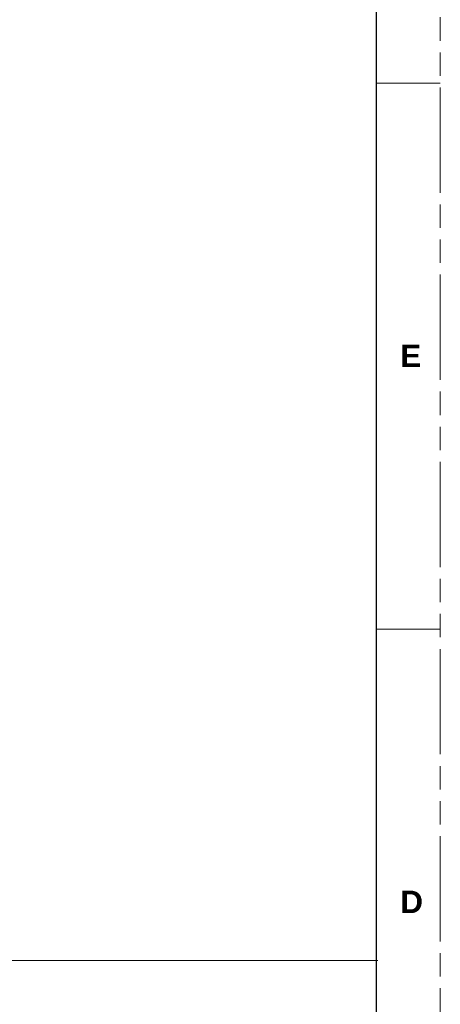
# Model space of a CAD drawing. Header units: millimetres. Extents: x 3925 to 5043, y -86 to 778.
# Tile 94 of 96: x 4959 to 5043, y 272 to 466. Entities that reach past the tile are written whole.
import ezdxf

# ---------------------------------------------------------------- set-up
doc = ezdxf.new("R2010")
doc.units = ezdxf.units.MM
doc.header["$LTSCALE"] = 46.255
doc.linetypes.add('PHANTOM', pattern=[0.8, 0.45, -0.05, 0.1, -0.05, 0.1, -0.05])
doc.linetypes.add('SLD-Solid', pattern=[0])
doc.layers.get('0').update_dxf_attribs({"linetype": 'CONTINUOUS'})
doc.layers.add('Form', color=7, linetype='CONTINUOUS', lineweight=13)
doc.styles.add('SLDTEXTSTYLE0', font='arialbd.ttf', dxfattribs={"height": 5.5})

msp = doc.modelspace()

# ---------------------------------------------------------------- linework, layer by layer
at = {"color": 7, "linetype": 'PHANTOM', "lineweight": 0}
msp.add_line((5042.5114, -86.0394), (5042.5114, 777.5606), dxfattribs=at)
at = {"color": 7, "linetype": 'Continuous', "lineweight": 30}
msp.add_line((5029.8114, 752.1606), (5029.8114, -60.6394), dxfattribs=at)
at = {"color": 7, "linetype": 'Continuous', "lineweight": 0}
for p, q in [((5029.8114, 453.7106), (5042.5114, 453.7106)), ((5029.8114, 345.7606), (5042.5114, 345.7606))]:
    msp.add_line(p, q, dxfattribs=at)
at = {"layer": 'Form', "color": 7, "linetype": 'SLD-Solid', "lineweight": 0}
msp.add_line((4483.7114, 280.2171), (5030.1861, 280.2171), dxfattribs=at)

# ---------------------------------------------------------------- texts
at = {"color": 7, "linetype": 'Continuous', "lineweight": 0, "char_height": 4.445, "attachment_point": 1, "style": 'SLDTEXTSTYLE0'}
for s, insert in [('E', (5034.6057, 402.0083)), ('D', (5034.6057, 294.0583))]:
    msp.add_mtext(s, dxfattribs=dict(at, insert=insert))

doc.saveas('drawing.dxf')
